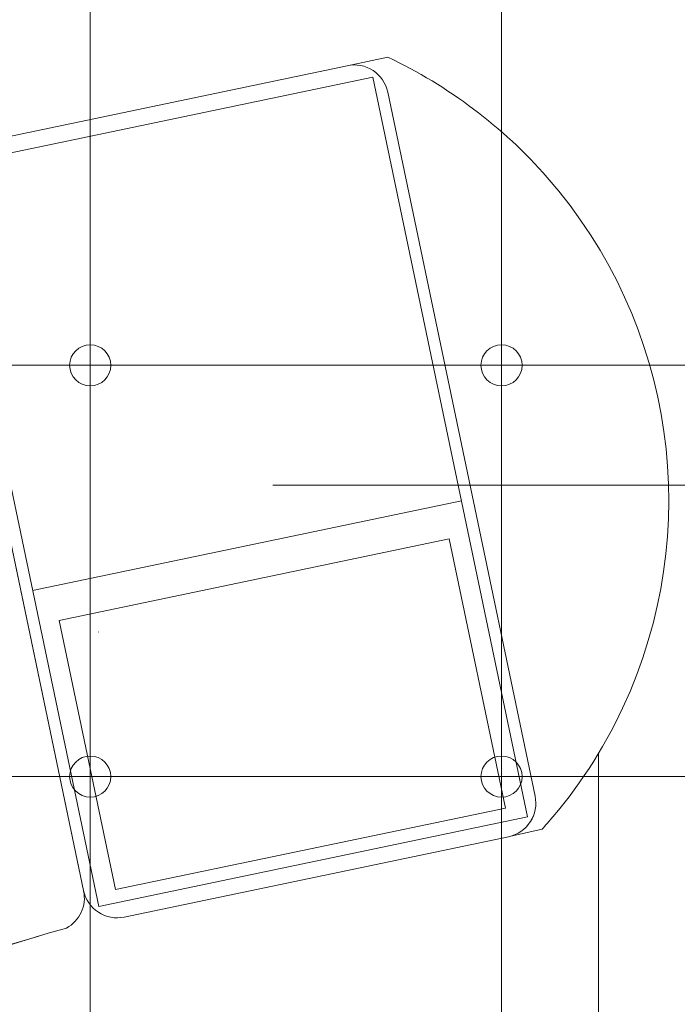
# Model space of a CAD drawing. Header units: metres. Extents: x -45 to 152, y -127 to 99.
# Tile 218 of 256: x -27.844 to -26.885, y -8.857 to -7.421. Entities that reach past the tile are written whole.
import ezdxf

# ---------------------------------------------------------------- set-up
doc = ezdxf.new("R2010")
doc.units = ezdxf.units.M
for name, pattern in [('Achsen 01', [5.291531, 3.175, -1.058062, 0.352704, -0.705764]), ('gestrichelt - 01', [2, 1, -1]), ('Raster 01', [2, 1, -1])]:
    doc.linetypes.add(name, pattern=pattern)
for name, color, linetype, lineweight in [('036_Bodenbelagarbeiten-350 Doppelbodenelement', 7, 'Continuous', 9), ('_1.35m (3D)', 7, 'Continuous', 9), ('_GRU (2D)', 7, 'Continuous', 9), ('_OG 2 (2D)', 7, 'Continuous', 9)]:
    doc.layers.add(name, color=color, linetype=linetype, lineweight=lineweight)
for name, color, linetype, lineweight, true_color in [('ACTES-Einrichtung Aufsicht.', 7, 'Continuous', 9, 0xa6a6a6), ('AV1-Achsen', 1, 'Achsen 01', 18, 0xff0000), ('AV1-Bewegungsfläche', 7, 'gestrichelt - 01', 9, 0xd9d9d9), ('AV1-Raster', 7, 'Raster 01', 9, 0xa6a6a6)]:
    doc.layers.add(name, color=color, linetype=linetype, lineweight=lineweight, true_color=true_color)

# ---------------------------------------------------------------- blocks, each defined once
blk = doc.blocks.new('Group-2')
at = {"layer": 'AV1-Raster'}
for p, q in [((-27, -22.95), (-27, 1.35)), ((1.35, -8.1), (-40.5, -8.1))]:
    blk.add_line(p, q, dxfattribs=at)
blk = doc.blocks.new('1.35m (3D)')
at = {"layer": 'AV1-Raster', "color": 7}
blk.add_blockref('Group-2', (0, 0), dxfattribs=at)
blk = doc.blocks.new('Group-97')
at = {"layer": 'AV1-Bewegungsfläche', "color": 9, "flags": 128}
blk.add_lwpolyline([(-29.0152, -10.63), (-29.5197, -9.7665, -0.063875), (-28.7104, -9.1432, -0.008083), (-28.5986, -9.0802, -0.055453), (-27.7762, -8.746), (-27.3719, -9.425), (-27.2652, -9.6076)], format="xyb", close=True, dxfattribs=at)
at = {"color": 255, "transparency": 33554559}
blk.add_wipeout([(-27.2002, -8.0395), (-27.0926, -8.5535), (-27.0915, -8.5631), (-27.0924, -8.5727), (-27.095, -8.582), (-27.0994, -8.5907), (-27.1054, -8.5983), (-27.1127, -8.6046), (-27.1211, -8.6094), (-27.1302, -8.6124), (-27.0825, -8.6019), (-27.0815, -8.6009), (-27.0806, -8.5998), (-27.0796, -8.5988), (-27.0787, -8.5977), (-27.0778, -8.5967), (-27.0769, -8.5956), (-27.0759, -8.5946), (-27.075, -8.5935), (-27.0587, -8.5743), (-27.0431, -8.5544), (-27.0282, -8.534), (-27.014, -8.5132), (-27.0006, -8.4918), (-26.9879, -8.4699), (-26.976, -8.4477), (-26.9649, -8.425), (-26.9281, -8.3285), (-26.9055, -8.2277), (-26.8977, -8.1247), (-26.9048, -8.0216), (-26.9267, -7.9206), (-26.9629, -7.8239), (-27.0127, -7.7333), (-27.075, -7.6509), (-27.0999, -7.624), (-27.1261, -7.5983), (-27.1536, -7.5741), (-27.1823, -7.5512), (-27.2121, -7.5299), (-27.243, -7.5102), (-27.2749, -7.492), (-27.3077, -7.4755), (-27.3667, -7.4879), (-27.3569, -7.4868), (-27.3472, -7.4877), (-27.3378, -7.4904), (-27.3291, -7.495), (-27.3214, -7.5011), (-27.3151, -7.5086), (-27.3104, -7.5172), (-27.3075, -7.5266)], dxfattribs=at).dxf.layer = 'ACTES-Einrichtung Aufsicht.'
at = {"layer": 'ACTES-Einrichtung Aufsicht.', "flags": 128}
blk.add_lwpolyline([(-27.0926, -8.5535, -0.407966), (-27.1302, -8.6124), (-27.0825, -8.6019, 0.003923), (-27.075, -8.5935, 0.070731), (-26.9649, -8.425, 0.297593), (-27.075, -7.6509, 0.102954), (-27.3077, -7.4755), (-27.3667, -7.4879, -0.414214), (-27.3075, -7.5266)], format="xyb", close=True, dxfattribs=at)
at = {"color": 255, "transparency": 33554559}
blk.add_wipeout([(-27.9662, -7.6644), (-27.9673, -7.6547), (-27.9664, -7.6449), (-27.9637, -7.6355), (-27.9591, -7.6268), (-27.953, -7.6192), (-27.9455, -7.6129), (-27.9369, -7.6082), (-27.9275, -7.6053), (-27.3667, -7.4879), (-27.3569, -7.4868), (-27.3472, -7.4877), (-27.3378, -7.4904), (-27.3291, -7.495), (-27.3214, -7.5011), (-27.3151, -7.5086), (-27.3104, -7.5172), (-27.3075, -7.5266), (-27.0926, -8.5535), (-27.0915, -8.5632), (-27.0924, -8.573), (-27.0952, -8.5824), (-27.0997, -8.5911), (-27.1058, -8.5987), (-27.1133, -8.605), (-27.1219, -8.6097), (-27.1313, -8.6127), (-27.6921, -8.73), (-27.7019, -8.7311), (-27.7117, -8.7302), (-27.7211, -8.7275), (-27.7297, -8.723), (-27.7374, -8.7168), (-27.7437, -8.7093), (-27.7484, -8.7007), (-27.7513, -8.6913)], dxfattribs=at).dxf.layer = 'ACTES-Einrichtung Aufsicht.'
at = {"layer": 'ACTES-Einrichtung Aufsicht.', "flags": 128}
blk.add_lwpolyline([(-27.9662, -7.6644, -0.414214), (-27.9275, -7.6053), (-27.3667, -7.4879, -0.414214), (-27.3075, -7.5266), (-27.0926, -8.5535, -0.414214), (-27.1313, -8.6127), (-27.6921, -8.73, -0.414214), (-27.7513, -8.6913)], format="xyb", close=True, dxfattribs=at)
at = {"color": 255, "transparency": 33554559}
blk.add_wipeout([(-27.1037, -8.5836), (-27.7291, -8.7145), (-27.9549, -7.6355), (-27.3295, -7.5046)], dxfattribs=at).dxf.layer = 'ACTES-Einrichtung Aufsicht.'
at = {"layer": 'ACTES-Einrichtung Aufsicht.', "flags": 128}
blk.add_lwpolyline([(-27.1037, -8.5836), (-27.7291, -8.7145), (-27.9549, -7.6355), (-27.3295, -7.5046)], close=True, dxfattribs=at)
at = {"color": 255, "transparency": 33554559}
blk.add_wipeout([(-27.1359, -8.5709), (-27.7046, -8.6899), (-27.7868, -8.2974), (-27.2181, -8.1784)], dxfattribs=at).dxf.layer = 'ACTES-Einrichtung Aufsicht.'
at = {"layer": 'ACTES-Einrichtung Aufsicht.'}
blk.add_line((-27.7297, -8.3142), (-27.7297, -8.314), dxfattribs=at)
at = {"layer": 'ACTES-Einrichtung Aufsicht.', "flags": 128}
blk.add_lwpolyline([(-27.1359, -8.5709), (-27.7046, -8.6899), (-27.7868, -8.2974), (-27.2181, -8.1784)], close=True, dxfattribs=at)
at = {"color": 255, "transparency": 33554687}
blk.add_wipeout([(-28.7104, -9.1432), (-28.6966, -9.1351), (-28.6827, -9.1271), (-28.6687, -9.1191), (-28.6548, -9.1112), (-28.6408, -9.1034), (-28.6267, -9.0956), (-28.6127, -9.0879), (-28.5986, -9.0802), (-28.5001, -9.0286), (-28.4003, -8.9797), (-28.2991, -8.9336), (-28.1967, -8.8903), (-28.0931, -8.8499), (-27.9885, -8.8123), (-27.8828, -8.7777), (-27.7762, -8.746), (-27.7696, -8.7416), (-27.7637, -8.7363), (-27.7587, -8.73), (-27.7548, -8.7231), (-27.752, -8.7156), (-27.7505, -8.7077), (-27.7502, -8.6998), (-27.7512, -8.6919), (-27.7512, -8.6918), (-27.7512, -8.6917), (-27.7513, -8.6917), (-27.7513, -8.6916), (-27.7513, -8.6915), (-27.7513, -8.6915), (-27.7513, -8.6914), (-27.7513, -8.6913), (-27.9672, -7.66), (-27.9702, -7.6507), (-27.9749, -7.6422), (-27.9812, -7.6348), (-27.9888, -7.6287), (-27.9975, -7.6242), (-28.0068, -7.6215), (-28.0165, -7.6207), (-28.0262, -7.6218), (-28.36, -7.707), (-28.6861, -7.8185), (-29.0022, -7.9555), (-29.3064, -8.1172), (-29.5969, -8.3025), (-29.8718, -8.5102), (-30.1293, -8.7391), (-30.3678, -8.9878), (-30.3679, -8.9878), (-30.3679, -8.9879), (-30.368, -8.9879), (-30.368, -8.988), (-30.3681, -8.9881), (-30.3681, -8.9881), (-30.3682, -8.9882), (-30.3682, -8.9882), (-30.3678, -8.9878), (-30.3735, -8.9957), (-30.3775, -9.0045), (-30.3797, -9.014), (-30.3801, -9.0237), (-30.3786, -9.0334), (-30.3752, -9.0425), (-30.3701, -9.0508), (-30.3635, -9.058), (-29.5782, -9.7606), (-29.572, -9.7654), (-29.565, -9.7691), (-29.5576, -9.7717), (-29.5499, -9.7731), (-29.542, -9.7733), (-29.5343, -9.7722), (-29.5267, -9.77), (-29.5197, -9.7665), (-29.4276, -9.6776), (-29.3327, -9.5916), (-29.2351, -9.5087), (-29.1349, -9.429), (-29.0323, -9.3525), (-28.9272, -9.2793), (-28.8199, -9.2095)], dxfattribs=at).dxf.layer = 'ACTES-Einrichtung Aufsicht.'
at = {"layer": 'ACTES-Einrichtung Aufsicht.'}
blk.add_line((-27.2002, -8.1225), (-27.8256, -8.2534), dxfattribs=at)
at = {"layer": 'ACTES-Einrichtung Aufsicht.', "transparency": 33554534, "flags": 128}
blk.add_lwpolyline([(-28.7104, -9.1432, -0.008083), (-28.5986, -9.0802, -0.055453), (-27.7762, -8.746, 0.330906), (-27.7512, -8.6919, -0.002569), (-27.7513, -8.6913), (-27.9672, -7.66, 0.41107), (-28.0262, -7.6218, 0.160224), (-30.3678, -8.9878, 0.00305), (-30.3682, -8.9882), (-30.3678, -8.9878, 0.411112), (-30.3635, -9.058), (-29.5782, -9.7606, 0.325472), (-29.5197, -9.7665, -0.063875)], format="xyb", close=True, dxfattribs=at)
blk = doc.blocks.new('Group-101')
at = {"layer": 'ACTES-Einrichtung Aufsicht.'}
blk.add_blockref('Group-97', (0, 0), dxfattribs=at)
blk = doc.blocks.new('OG 2 (2D)')
at = {"layer": 'ACTES-Einrichtung Aufsicht.'}
blk.add_blockref('Group-101', (0, 0), dxfattribs=at)
at = {"layer": '036_Bodenbelagarbeiten-350 Doppelbodenelement', "color": 230, "linetype": 'Continuous', "flags": 128}
for points in [[(-28.3416, -7.325), (-27.7416, -7.325), (-27.7416, -7.925), (-28.3416, -7.925)], [(-27.7416, -7.325), (-27.1416, -7.325), (-27.1416, -7.925), (-27.7416, -7.925)], [(-27.1416, -7.325), (-26.5416, -7.325), (-26.5416, -7.925), (-27.1416, -7.925)], [(-28.3416, -7.925), (-27.7416, -7.925), (-27.7416, -8.525), (-28.3416, -8.525)], [(-27.7416, -7.925), (-27.1416, -7.925), (-27.1416, -8.525), (-27.7416, -8.525)], [(-27.1416, -7.925), (-26.5416, -7.925), (-26.5416, -8.525), (-27.1416, -8.525)], [(-28.3416, -8.525), (-27.7416, -8.525), (-27.7416, -9.125), (-28.3416, -9.125)], [(-27.7416, -8.525), (-27.1416, -8.525), (-27.1416, -9.125), (-27.7416, -9.125)], [(-27.1416, -8.525), (-26.5416, -8.525), (-26.5416, -9.125), (-27.1416, -9.125)]]:
    blk.add_lwpolyline(points, close=True, dxfattribs=at)
at = {"layer": '036_Bodenbelagarbeiten-350 Doppelbodenelement', "color": 230, "lineweight": 18}
for centre in [(-27.7416, -7.925), (-27.1416, -7.925), (-27.7416, -8.525), (-27.1416, -8.525)]:
    blk.add_circle(centre, 0.03, dxfattribs=at)
blk = doc.blocks.new('Group-742')
at = {"layer": 'AV1-Achsen'}
blk.add_line((-43.35, -8.1), (4.2, -8.1), dxfattribs=at)
blk = doc.blocks.new('GRU (2D)')
at = {"layer": 'AV1-Achsen', "color": 7}
blk.add_blockref('Group-742', (0, 0), dxfattribs=at)

msp = doc.modelspace()

# ---------------------------------------------------------------- block references
at = {"layer": '_1.35m (3D)'}
msp.add_blockref('1.35m (3D)', (0, 0), dxfattribs=at)

# ---------------------------------------------------------------- next in the draw order: block references
at = {"layer": '_OG 2 (2D)'}
msp.add_blockref('OG 2 (2D)', (0, 0), dxfattribs=at)

# ---------------------------------------------------------------- next in the draw order: block references
at = {"layer": '_GRU (2D)'}
msp.add_blockref('GRU (2D)', (0, 0), dxfattribs=at)

doc.saveas('drawing.dxf')
